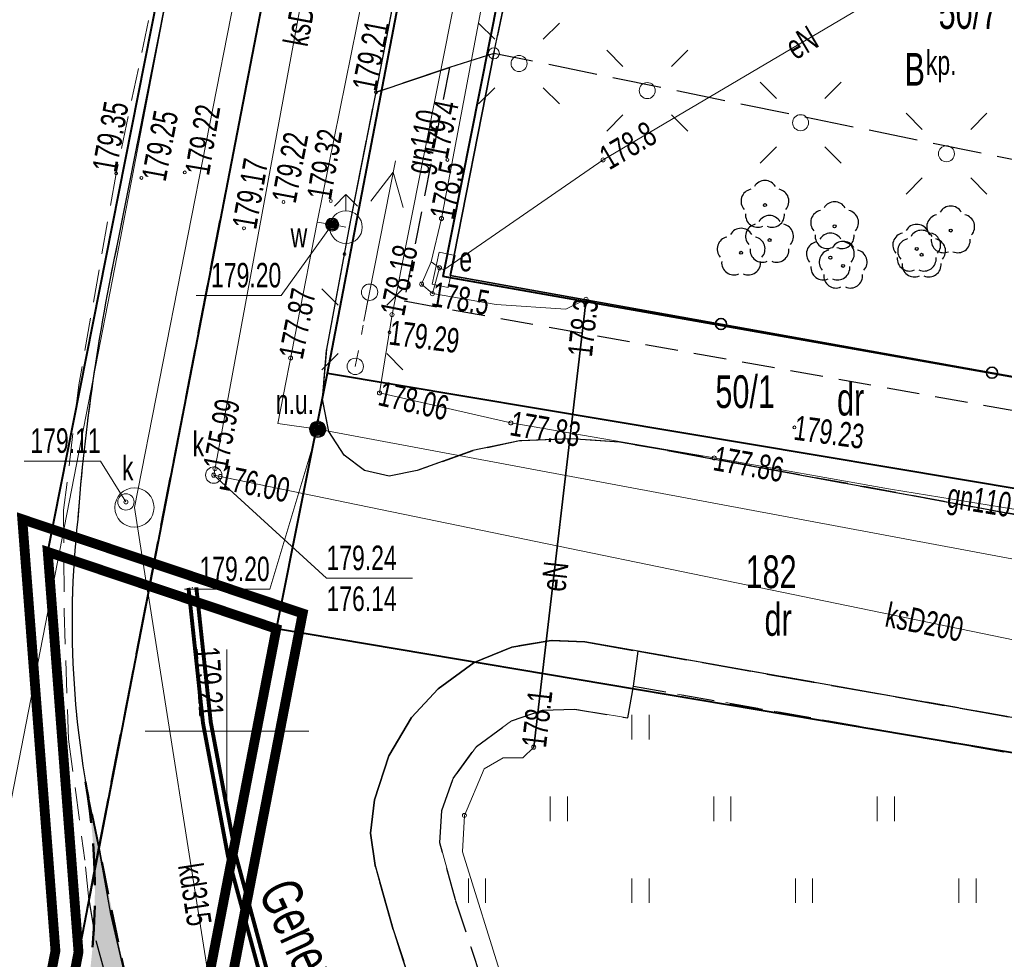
# Model space of a CAD drawing. Header units: metres. Extents: x 7429064 to 7431133, y 5709479 to 5714472.
# Tile 132 of 140: x 7429844 to 7429874, y 5710193 to 5710222. Entities that reach past the tile are written whole.
import ezdxf
from ezdxf.enums import TextEntityAlignment as Align

# ---------------------------------------------------------------- set-up
doc = ezdxf.new("R2010")
doc.units = ezdxf.units.M
for name, pattern in [('1', [0]), ('12', [3, 1, -1, 0, -1]), ('2_1', [0]), ('2_KTCR02', [1.5, 1, -0.5]), ('2_KTJZ01', [2, 1.5, -0.5]), ('2_KTKR01', [0]), ('2_KTPL01', [2, 1.5, -0.5]), ('2_PTTU', [1.5, 1, -0.5]), ('3_14', [1, -1]), ('3_KTCR02', [1.5, 1, -0.5]), ('3_KTJZ01', [2, 1.5, -0.5]), ('3_KTKR01', [0]), ('3_KTPL01', [2, 1.5, -0.5]), ('3_PTTU', [1.5, 1, -0.5]), ('4', [2.5, 1.5, -1]), ('4_KTCR02', [1.5, 1, -0.5]), ('4_KTJZ01', [2, 1.5, -0.5]), ('4_KTKR01', [0]), ('4_SUOP03_13', [0]), ('4_SUPE_01', [0]), ('4_SUPG_01', [0]), ('4_SUPK_01', [0]), ('4_SUPW_01', [0]), ('7_1', [0]), ('7_SUOP03_03', [0]), ('7_SUPE_01', [0]), ('7_SUPG_01', [0]), ('7_SUPK_01', [0]), ('7_SUPW_01', [0]), ('7_SUSM03_02', [0]), ('8_1', [0]), ('8_SUBP02_05', [0]), ('8_SUPE_01', [0]), ('8_SUPK_01', [0]), ('DASHED', [19.05, 12.7, -6.35]), ('HIDDEN', [0.375, 0.25, -0.125])]:
    doc.linetypes.add(name, pattern=pattern)
for name, color, linetype in [('_1_Mapa', 7, 'Continuous'), ('_1_X-REFY', 7, 'Continuous'), ('zzz.gaHSDomyslna', 7, 'Continuous')]:
    doc.layers.add(name, color=color, linetype=linetype)
for name, color, linetype, lineweight, true_color in [('_D_7_CZASOWE ZAJĘCIE_PRZEBUDOWA SIECI', 7, 'HIDDEN', 50, 0xd16900), ('DZIALKA_L_0', 7, '1', 40, 0x008000), ('DZIALKA_T_0', 7, 'Continuous', 40, 0x008000), ('HECZ DROGI ROWEROWE', 7, 'Continuous', 13, 0xff8a8a), ('UZYTKI_L_0', 7, '4', 30, 0x008000), ('UZYTKI_T_0', 7, 'Continuous', 18, 0x008000)]:
    doc.layers.add(name, color=color, linetype=linetype, lineweight=lineweight, true_color=true_color)
for name, color, linetype, lineweight in [('_D_7_TEREN NIEZBEDNY DLA OB_BUD', 252, 'HIDDEN', 50), ('_D_8_Wymiary', 7, 'Continuous', 20), ('D_1_LINIA_KRAWĘŻNIK_BET_20_30 WYN 0-2 CM', 5, 'HIDDEN', 40), ('gaPoziome', 7, 'Continuous', 30), ('GMINA_L_0', 252, '12', 35), ('KRAWĘŻNIK BETONOWY 12_25 WYN 0 CM', 250, 'DASHED', 50), ('KRZYZE_L_0', 252, '1', 18), ('KTCR_L_1', 252, '2_KTCR02', 30), ('KTCR_L_1_a', 252, '4_KTCR02', 18), ('KTJZ_L_0', 252, '2_KTJZ01', 30), ('KTJZ_L_0_a', 252, '4_KTJZ01', 18), ('KTKR_L_0', 252, '2_KTKR01', 30), ('KTKR_L_0_a', 252, '4_KTKR01', 25), ('KTOK_L_1', 252, '2_1', 18), ('KTOK_L_4', 252, 'Continuous', 35), ('KTPL_E_T_0', 252, 'Continuous', 15), ('KTPL_L_0', 252, '2_KTPL01', 30), ('KTUL_E_T_0', 252, 'Continuous', 25), ('OBOP_T_1', 82, 'Continuous', 30), ('PTTU_L_2', 252, '2_PTTU', 18), ('RTPW_T_0', 252, 'Continuous', 15), ('RTPW_T_1', 252, 'Continuous', 15), ('RTPW_T_1_a', 252, 'Continuous', 15), ('SUBK_L_0_a', 252, '8_SUBP02_05', 18), ('SUOE_L_1', 252, '4_SUOP03_13', 35), ('SUPE_E_T_3', 252, 'Continuous', 15), ('SUPE_L_1_a', 252, '8_SUPE_01', 18), ('SUPE_L_3', 252, '4_SUPE_01', 18), ('SUPG_E_T_3', 252, 'Continuous', 15), ('SUPG_L_3', 252, '4_SUPG_01', 18), ('SUPK_E_T_0', 252, 'Continuous', 15), ('SUPK_E_T_4', 252, 'Continuous', 15), ('SUPK_L_0', 252, '4_SUPK_01', 18), ('SUPK_L_0_a', 252, '8_SUPK_01', 18), ('SUPK_L_4', 252, '4_SUPK_01', 18), ('SUPW_L_0', 252, '4_SUPW_01', 18), ('SUSM_L_4', 252, 'Continuous', 18), ('SUSM_T_0', 252, 'Continuous', 18), ('SUTE_T_0', 252, 'Continuous', 18), ('SUTG_T_0', 252, 'Continuous', 18), ('SUTK_T_0', 252, 'Continuous', 18), ('SUTK_T_0_a', 252, 'Continuous', 18), ('SUTW_T_0', 252, 'Continuous', 18), ('SUUE_E_T_2', 252, 'Continuous', 15), ('SUUE_T_3', 252, 'Continuous', 18), ('SUUK_E_T_3_a', 252, 'Continuous', 15), ('SUUK_E_T_9', 252, 'Continuous', 15), ('SUUK_T_2', 252, 'Continuous', 18), ('SUUK_T_4_a', 252, 'Continuous', 18), ('SUUW_E_T_5', 252, 'Continuous', 15), ('SUUW_E_T_7', 252, 'Continuous', 15), ('SUUW_T_0', 252, 'Continuous', 18), ('SUUW_T_10', 252, 'Continuous', 18), ('SUUW_T_7', 252, 'Continuous', 18)]:
    doc.layers.add(name, color=color, linetype=linetype, lineweight=lineweight)
doc.styles.add('Styl Arial', font='arial.ttf', dxfattribs={"width": 0.8, "height": 0.9})
doc.dimstyles.new('1_500', dxfattribs={"dimtxt": 0.9, "dimasz": 1, "dimexe": 0.18, "dimexo": 0, "dimgap": 0.2, "dimtad": 4, "dimzin": 0, "dimdsep": 46, "dimtxsty": 'Styl Arial', "dimcen": 0.25, "dimclrd": 256, "dimclre": 256, "dimclrt": 256, "dimazin": 0, "dimtfac": 1, "dimtix": 1, "dimtmove": 1, "dimatfit": 3, "dimfxl": 0.18, "dimtolj": 1, "dimtzin": 0, "dimlwd": -1, "dimlwe": -1, "dimarcsym": 0})

# ---------------------------------------------------------------- blocks, each defined once
blk = doc.blocks.new('*D90')
at = {"layer": '_D_8_Wymiary', "transparency": 16777216}
blk.add_line((7429841.495, 5710192.923), (7429845.275, 5710192.397), dxfattribs=at)
blk.add_solid([(7429845.286, 5710192.48), (7429845.263, 5710192.315), (7429845.77, 5710192.329)], dxfattribs=at)
at = {"layer": 'Defpoints', "color": 0, "transparency": 16777216}
for p in [(7429825.96, 5710195.082), (7429845.77, 5710192.329)]:
    blk.add_point(p, dxfattribs=at)
at = {"layer": '_D_8_Wymiary', "transparency": 16777216, "insert": (7429843.06, 5710192.14), "char_height": 0.9, "attachment_point": 5, "rotation": 172.0856, "style": 'Styl Arial'}
blk.add_mtext('\\A1;R20.00', dxfattribs=at)
blk = doc.blocks.new('3_OBOP02_01')
at = {"linetype": 'Continuous'}
blk.add_circle((0, 0), 0.045, dxfattribs=at)
for centre, start, end in [((0, 0.375), 30.1401, 149.8599), ((-0.357, 0.116), 102.1445, 221.86), ((0.357, 0.116), 318.14, 77.8555), ((-0.22, -0.303), 174.1482, 293.8542), ((0.22, -0.303), 246.1458, 5.8518)]:
    blk.add_arc(centre, 0.375, start, end, dxfattribs=at)
blk = doc.blocks.new('3_PTTU04')
at = {"linetype": 'Continuous'}
for p, q in [((-0.2625, -0.375), (-0.2625, 0.375)), ((0.2625, -0.375), (0.2625, 0.375))]:
    blk.add_line(p, q, dxfattribs=at)
blk = doc.blocks.new('3_RTPW01')
at = {"linetype": 'Continuous'}
blk.add_circle((0, 0), 0.045, dxfattribs=at)
blk = doc.blocks.new('3_RTPW02')
at = {"linetype": 'Continuous'}
blk.add_circle((0, 0), 0.045, dxfattribs=at)
blk = doc.blocks.new('4_RTPW02')
at = {"linetype": 'Continuous'}
blk.add_circle((0, 0), 0.045, dxfattribs=at)
blk = doc.blocks.new('7_SUSM01_01')
at = {"linetype": 'Continuous'}
for p, q in [((-0.742, 0.742), (-1.237, 1.237)), ((0.742, 0.742), (1.237, 1.237)), ((-0.742, -0.742), (-1.237, -1.237)), ((0.742, -0.742), (1.237, -1.237))]:
    blk.add_line(p, q, dxfattribs=at)
blk = doc.blocks.new('7_SUSM01')
at = {"linetype": 'Continuous'}
for p, q in [((-0.742, 0.742), (-1.237, 1.237)), ((0.742, 0.742), (1.237, 1.237)), ((-0.742, -0.742), (-1.237, -1.237)), ((0.742, -0.742), (1.237, -1.237))]:
    blk.add_line(p, q, dxfattribs=at)
blk.add_circle((0, 0), 0.245, dxfattribs=at)
blk = doc.blocks.new('7_SUPS01_03')
at = {"linetype": 'Continuous'}
blk.add_circle((0, 0), 0.0625, dxfattribs=at)
blk = doc.blocks.new('7_SUPS01_04')
at = {"linetype": 'Continuous'}
blk.add_circle((0, 0), 0.0625, dxfattribs=at)
blk = doc.blocks.new('7_SUPS01_05')
at = {"linetype": 'Continuous'}
blk.add_circle((0, 0), 0.0625, dxfattribs=at)
blk = doc.blocks.new('7_SUPS01_08')
at = {"linetype": 'Continuous'}
blk.add_circle((0, 0), 0.0625, dxfattribs=at)
blk = doc.blocks.new('7_SUUS18_01')
at = {"linetype": 'Continuous'}
for p, q in [((0.5, 0.25), (-0.5, 0.25)), ((-0.5, 0.25), (-0.5, -0.25)), ((0.5, -0.25), (0.5, 0.25)), ((-0.5, -0.25), (0.5, -0.25))]:
    blk.add_line(p, q, dxfattribs=at)
blk = doc.blocks.new('7_SUUS15_05')
at = {"linetype": 'Continuous'}
blk.add_circle((0, 0), 0.25, dxfattribs=at)
blk = doc.blocks.new('7_SUUS30_01')
at = {"linetype": 'Continuous'}
for radius in [0.25, 0.225, 0.2, 0.175, 0.15, 0.125, 0.1, 0.075, 0.05, 0.025, 0.00715]:
    blk.add_circle((0, 0), radius, dxfattribs=at)
blk = doc.blocks.new('7_SUUS25')
at = {"linetype": 'Continuous'}
for radius in [0.2, 0.175, 0.15, 0.125, 0.1, 0.075, 0.05, 0.025, 0.00715]:
    blk.add_circle((0, 0), radius, dxfattribs=at)
blk = doc.blocks.new('7_SUUS02')
at = {"linetype": 'Continuous'}
for p, q in [((0, 1), (-0.35355, 0.64645)), ((0, 1), (0.35355, 0.64645)), ((0, 0.5), (0, 1))]:
    blk.add_line(p, q, dxfattribs=at)
blk.add_circle((0, 0), 0.5, dxfattribs=at)
blk = doc.blocks.new('8_SUPS01_05')
at = {"linetype": 'Continuous'}
blk.add_circle((0, 0), 0.0625, dxfattribs=at)
blk = doc.blocks.new('8_SUUS22_01')
at = {"linetype": 'Continuous'}
blk.add_circle((0, 0), 0.25, dxfattribs=at)
blk = doc.blocks.new('X-ref_MDCP_Szara')
at = {"layer": 'DZIALKA_L_0', "linetype": '1'}
for p, q in [((7429844.52, 5710205.48), (7429851.63, 5710241.368)), ((7429854.703, 5710241.03), (7429836.9, 5710148.93)), ((7429853.07, 5710210.95), (7429858.721, 5710240.36)), ((7429861.667, 5710239.482), (7429856.6, 5710213.91)), ((7429881.76, 5710209.46), (7429856.6, 5710213.91)), ((7429851.51, 5710203.13), (7429853.07, 5710210.95)), ((7429853.07, 5710210.95), (7429881.13, 5710206.25)), ((7429845.46, 5710193.24), (7429844.52, 5710205.48)), ((7429846.14, 5710175.38), (7429851.51, 5710203.13)), ((7429879.7, 5710198.37), (7429851.51, 5710203.13))]:
    blk.add_line(p, q, dxfattribs=at)
at = {"layer": 'GMINA_L_0', "linetype": '12'}
blk.add_line((7429836.9, 5710148.93), (7429860.884, 5710273.006), dxfattribs=at)
at = {"layer": 'KRZYZE_L_0', "linetype": '1'}
for p, q in [((7429850, 5710197.5), (7429850, 5710202.5)), ((7429847.5, 5710200), (7429852.5, 5710200))]:
    blk.add_line(p, q, dxfattribs=at)
at = {"layer": 'KTCR_L_1', "linetype": '3_14'}
for p, q in [((7429854.557, 5710219.542), (7429856.8, 5710220.3)), ((7429862.433, 5710201.372), (7429862.572, 5710202.443))]:
    blk.add_line(p, q, dxfattribs=at)
at = {"layer": 'KTCR_L_1', "linetype": '3_KTCR02'}
for p, q in [((7429856.8, 5710220.3), (7429855.42, 5710213.156)), ((7429853.787, 5710215.624), (7429854.557, 5710219.542)), ((7429853.594, 5710214.591), (7429853.787, 5710215.624)), ((7429853.051, 5710211.683), (7429853.594, 5710214.591)), ((7429855.42, 5710213.156), (7429881.347, 5710208.493)), ((7429852.923, 5710210.153), (7429853.051, 5710211.683)), ((7429853.114, 5710209.163), (7429852.923, 5710210.153)), ((7429853.585, 5710208.444), (7429853.114, 5710209.163)), ((7429858.945, 5710208.879), (7429857.52, 5710208.571)), ((7429860.515, 5710208.941), (7429858.945, 5710208.879)), ((7429862.005, 5710208.833), (7429860.515, 5710208.941)), ((7429863.475, 5710208.584), (7429862.005, 5710208.833)), ((7429857.52, 5710208.571), (7429855.816, 5710207.966)), ((7429880.78, 5710205.392), (7429863.475, 5710208.584)), ((7429854.205, 5710207.974), (7429853.585, 5710208.444)), ((7429854.956, 5710207.795), (7429854.205, 5710207.974)), ((7429855.816, 5710207.966), (7429854.956, 5710207.795)), ((7429859.911, 5710202.77), (7429858.711, 5710202.569)), ((7429860.941, 5710202.731), (7429859.911, 5710202.77)), ((7429862.572, 5710202.443), (7429860.941, 5710202.731)), ((7429858.711, 5710202.569), (7429857.562, 5710202.097)), ((7429879.756, 5710199.4), (7429862.572, 5710202.443)), ((7429857.562, 5710202.097), (7429856.453, 5710201.296)), ((7429856.453, 5710201.296), (7429855.643, 5710200.415)), ((7429862.254, 5710200.402), (7429862.433, 5710201.372)), ((7429862.433, 5710201.372), (7429879.527, 5710198.34)), ((7429858.704, 5710200.318), (7429859.643, 5710200.639)), ((7429859.643, 5710200.639), (7429860.624, 5710200.67)), ((7429860.624, 5710200.67), (7429862.254, 5710200.402)), ((7429855.643, 5710200.415), (7429854.945, 5710199.244)), ((7429857.625, 5710199.527), (7429858.704, 5710200.318)), ((7429856.915, 5710198.546), (7429857.625, 5710199.527)), ((7429854.945, 5710199.244), (7429854.506, 5710197.894)), ((7429856.566, 5710197.576), (7429856.915, 5710198.546)), ((7429854.506, 5710197.894), (7429854.387, 5710196.874)), ((7429856.507, 5710196.586), (7429856.566, 5710197.576)), ((7429854.387, 5710196.874), (7429854.528, 5710195.884)), ((7429845.95, 5710195.776), (7429846.084, 5710196.47)), ((7429846.449, 5710194.405), (7429846.084, 5710196.47)), ((7429856.989, 5710194.836), (7429856.507, 5710196.586)), ((7429854.528, 5710195.884), (7429855.08, 5710193.934)), ((7429845.772, 5710194.853), (7429845.95, 5710195.776)), ((7429845.772, 5710194.853), (7429845.99, 5710193.594)), ((7429857.782, 5710192.427), (7429856.989, 5710194.836)), ((7429846.881, 5710192.555), (7429846.449, 5710194.405)), ((7429855.08, 5710193.934), (7429855.682, 5710192.104)), ((7429845.99, 5710193.594), (7429846.602, 5710191.395))]:
    blk.add_line(p, q, dxfattribs=at)
at = {"layer": 'KTCR_L_1_a', "linetype": '4_KTCR02'}
for p, q in [((7429850.404, 5710234.941), (7429846.611, 5710217.059)), ((7429846.655, 5710214.941), (7429849.518, 5710229.389)), ((7429846.611, 5710217.059), (7429845.472, 5710210.595)), ((7429845.472, 5710210.595), (7429845.006, 5710206.757)), ((7429845.006, 5710206.757), (7429845.021, 5710203.656)), ((7429845.021, 5710203.656), (7429845.156, 5710199.758)), ((7429845.156, 5710199.758), (7429845.653, 5710196.055)), ((7429846.084, 5710196.47), (7429845.772, 5710194.853)), ((7429845.772, 5710194.853), (7429845.653, 5710196.055))]:
    blk.add_line(p, q, dxfattribs=at)
for centre, radius, start, end in [((7429908.013, 5710201.788), 62.752, 167.90109, 175.72036), ((7429874.163, 5710203.313), 28.9, 173.7267, 193.6957)]:
    blk.add_arc(centre, radius, start, end, dxfattribs=at)
at = {"layer": 'KTJZ_L_0', "linetype": '3_KTJZ01'}
for p, q in [((7429854.7, 5710241.031), (7429849.943, 5710216.429)), ((7429854.557, 5710219.542), (7429856.315, 5710228.495)), ((7429858.99, 5710224.7), (7429858.16, 5710220.73)), ((7429858.16, 5710220.73), (7429856.8, 5710220.3)), ((7429856.8, 5710220.3), (7429854.557, 5710219.542)), ((7429853.787, 5710215.624), (7429854.557, 5710219.542)), ((7429846.084, 5710196.47), (7429849.943, 5710216.429)), ((7429853.594, 5710214.591), (7429853.787, 5710215.624)), ((7429853.051, 5710211.683), (7429853.594, 5710214.591)), ((7429852.923, 5710210.153), (7429853.051, 5710211.683)), ((7429853.114, 5710209.163), (7429852.923, 5710210.153)), ((7429853.585, 5710208.444), (7429853.114, 5710209.163)), ((7429858.945, 5710208.879), (7429857.515, 5710208.578)), ((7429860.515, 5710208.941), (7429858.945, 5710208.879)), ((7429862.005, 5710208.833), (7429860.515, 5710208.941)), ((7429863.475, 5710208.584), (7429862.005, 5710208.833)), ((7429857.515, 5710208.578), (7429855.816, 5710207.966)), ((7429863.475, 5710208.584), (7429880.78, 5710205.392)), ((7429854.205, 5710207.974), (7429853.585, 5710208.444)), ((7429854.956, 5710207.795), (7429854.205, 5710207.974)), ((7429855.816, 5710207.966), (7429854.956, 5710207.795)), ((7429858.711, 5710202.569), (7429859.911, 5710202.77)), ((7429859.911, 5710202.77), (7429860.941, 5710202.731)), ((7429860.941, 5710202.731), (7429862.572, 5710202.443)), ((7429857.562, 5710202.097), (7429858.711, 5710202.569)), ((7429862.572, 5710202.443), (7429879.756, 5710199.4)), ((7429856.453, 5710201.296), (7429857.562, 5710202.097)), ((7429855.643, 5710200.415), (7429856.453, 5710201.296)), ((7429854.945, 5710199.244), (7429855.643, 5710200.415)), ((7429854.506, 5710197.894), (7429854.945, 5710199.244)), ((7429854.387, 5710196.874), (7429854.506, 5710197.894)), ((7429854.528, 5710195.884), (7429854.387, 5710196.874)), ((7429846.084, 5710196.47), (7429846.449, 5710194.405)), ((7429855.08, 5710193.934), (7429854.528, 5710195.884)), ((7429846.449, 5710194.405), (7429846.881, 5710192.555)), ((7429855.682, 5710192.104), (7429855.08, 5710193.934))]:
    blk.add_line(p, q, dxfattribs=at)
at = {"layer": 'KTJZ_L_0_a', "linetype": '4_KTJZ01'}
for p, q in [((7429846.655, 5710214.941), (7429851.937, 5710241.335)), ((7429854.7, 5710241.031), (7429846.084, 5710196.47))]:
    blk.add_line(p, q, dxfattribs=at)
for centre, radius, start, end in [((7429908.013, 5710201.788), 62.752, 167.90109, 175.72036), ((7429874.163, 5710203.313), 28.9, 173.7267, 193.6957)]:
    blk.add_arc(centre, radius, start, end, dxfattribs=at)
at = {"layer": 'KTKR_L_0', "linetype": '3_KTKR01'}
for p, q in [((7429854.557, 5710219.542), (7429856.315, 5710228.495)), ((7429853.787, 5710215.624), (7429854.557, 5710219.542)), ((7429853.594, 5710214.591), (7429853.787, 5710215.624)), ((7429853.051, 5710211.683), (7429853.594, 5710214.591)), ((7429852.923, 5710210.153), (7429853.051, 5710211.683)), ((7429853.114, 5710209.163), (7429852.923, 5710210.153)), ((7429853.585, 5710208.444), (7429853.114, 5710209.163)), ((7429858.945, 5710208.879), (7429857.515, 5710208.578)), ((7429860.515, 5710208.941), (7429858.945, 5710208.879)), ((7429862.005, 5710208.833), (7429860.515, 5710208.941)), ((7429863.475, 5710208.584), (7429862.005, 5710208.833)), ((7429857.515, 5710208.578), (7429855.816, 5710207.966)), ((7429863.475, 5710208.584), (7429880.78, 5710205.392)), ((7429854.205, 5710207.974), (7429853.585, 5710208.444)), ((7429854.956, 5710207.795), (7429854.205, 5710207.974)), ((7429855.816, 5710207.966), (7429854.956, 5710207.795)), ((7429859.911, 5710202.77), (7429858.711, 5710202.569)), ((7429860.941, 5710202.731), (7429859.911, 5710202.77)), ((7429862.572, 5710202.443), (7429860.941, 5710202.731)), ((7429858.711, 5710202.569), (7429857.562, 5710202.097)), ((7429879.756, 5710199.4), (7429862.572, 5710202.443)), ((7429857.562, 5710202.097), (7429856.453, 5710201.296)), ((7429856.453, 5710201.296), (7429855.643, 5710200.415)), ((7429855.643, 5710200.415), (7429854.945, 5710199.244)), ((7429854.945, 5710199.244), (7429854.506, 5710197.894)), ((7429854.506, 5710197.894), (7429854.387, 5710196.874)), ((7429854.387, 5710196.874), (7429854.528, 5710195.884)), ((7429846.449, 5710194.405), (7429846.084, 5710196.47)), ((7429854.528, 5710195.884), (7429855.08, 5710193.934)), ((7429846.881, 5710192.555), (7429846.449, 5710194.405)), ((7429855.08, 5710193.934), (7429855.682, 5710192.104))]:
    blk.add_line(p, q, dxfattribs=at)
at = {"layer": 'KTKR_L_0_a', "linetype": '4_KTKR01'}
blk.add_line((7429849.518, 5710229.389), (7429846.655, 5710214.941), dxfattribs=at)
for centre, radius, start, end in [((7429908.013, 5710201.788), 62.752, 167.90109, 175.72036), ((7429874.163, 5710203.313), 28.9, 173.7267, 193.6957)]:
    blk.add_arc(centre, radius, start, end, dxfattribs=at)
at = {"layer": 'KTOK_L_1'}
blk.add_line((7429858.447, 5710222.103), (7429858.16, 5710220.73), dxfattribs=at)
blk.add_circle((7429858.16, 5710220.73), 0.17, dxfattribs=at)
at = {"layer": 'KTOK_L_4'}
for p, q in [((7429858.16, 5710220.73), (7429856.82, 5710213.94)), ((7429856.82, 5710213.94), (7429865.106, 5710212.451)), ((7429865.106, 5710212.451), (7429873.393, 5710210.961)), ((7429873.393, 5710210.961), (7429881.679, 5710209.472))]:
    blk.add_line(p, q, dxfattribs=at)
for centre in [(7429865.106, 5710212.451), (7429873.393, 5710210.961)]:
    blk.add_circle(centre, 0.17, dxfattribs=at)
at = {"layer": 'KTPL_L_0', "linetype": '3_KTPL01'}
for p, q in [((7429858.16, 5710220.73), (7429858.99, 5710224.7)), ((7429876.98, 5710216.87), (7429858.16, 5710220.73))]:
    blk.add_line(p, q, dxfattribs=at)
at = {"layer": 'PTTU_L_2', "linetype": '3_PTTU'}
for p, q in [((7429862.433, 5710201.372), (7429862.249, 5710200.404)), ((7429879.527, 5710198.34), (7429862.433, 5710201.372)), ((7429859.643, 5710200.639), (7429858.704, 5710200.318)), ((7429860.624, 5710200.67), (7429859.643, 5710200.639)), ((7429862.249, 5710200.404), (7429860.624, 5710200.67)), ((7429858.704, 5710200.318), (7429857.625, 5710199.527)), ((7429857.625, 5710199.527), (7429856.915, 5710198.546)), ((7429856.915, 5710198.546), (7429856.566, 5710197.576)), ((7429856.566, 5710197.576), (7429856.507, 5710196.586)), ((7429856.507, 5710196.586), (7429856.989, 5710194.836)), ((7429856.989, 5710194.836), (7429857.782, 5710192.427))]:
    blk.add_line(p, q, dxfattribs=at)
at = {"layer": 'SUBK_L_0_a', "linetype": '8_SUBP02_05'}
blk.add_circle((7429847.17, 5710206.84), 0.6, dxfattribs=at)
at = {"layer": 'SUOE_L_1', "linetype": '7_SUOP03_03'}
blk.add_line((7429860.98, 5710213.21), (7429859.38, 5710199.51), dxfattribs=at)
at = {"layer": 'SUOE_L_1', "linetype": '7_1'}
blk.add_line((7429860.98, 5710213.21), (7429859.38, 5710199.51), dxfattribs=at)
at = {"layer": 'SUPE_L_1_a', "linetype": '8_SUPE_01'}
for p, q in [((7429850.016, 5710232.159), (7429846.645, 5710214.544)), ((7429846.645, 5710214.544), (7429843.201, 5710196.842))]:
    blk.add_line(p, q, dxfattribs=at)
at = {"layer": 'SUPE_L_3', "linetype": '7_SUPE_01'}
for p, q in [((7429856.56, 5710215.68), (7429859.68, 5710232.17)), ((7429869.53, 5710222.21), (7429861.5, 5710217.47)), ((7429855.152, 5710217.441), (7429854.189, 5710212.535)), ((7429861.5, 5710217.47), (7429856.63, 5710214.11)), ((7429855.085, 5710217.098), (7429854.402, 5710216.213)), ((7429855.085, 5710217.098), (7429855.383, 5710216.02)), ((7429856.24, 5710214.35), (7429856.56, 5710215.68)), ((7429855.95, 5710213.67), (7429856.24, 5710214.35)), ((7429856.5, 5710214.17), (7429856.24, 5710214.35)), ((7429856.28, 5710213.38), (7429856.5, 5710214.17)), ((7429856.5, 5710214.17), (7429856.63, 5710214.11)), ((7429856.28, 5710213.38), (7429855.95, 5710213.67)), ((7429858.23, 5710213.05), (7429856.28, 5710213.38)), ((7429860.36, 5710212.91), (7429858.23, 5710213.05)), ((7429859.38, 5710199.51), (7429860.98, 5710213.21)), ((7429860.98, 5710213.21), (7429860.36, 5710212.91)), ((7429859.05, 5710199.18), (7429859.38, 5710199.51)), ((7429857.86, 5710198.85), (7429858.44, 5710199.18)), ((7429858.44, 5710199.18), (7429859.05, 5710199.18)), ((7429857.26, 5710197.42), (7429857.86, 5710198.85)), ((7429857.2, 5710196.31), (7429857.26, 5710197.42)), ((7429858.66, 5710191.62), (7429857.2, 5710196.31))]:
    blk.add_line(p, q, dxfattribs=at)
at = {"layer": 'SUPG_L_3', "linetype": '7_SUPG_01'}
for p, q in [((7429855.046, 5710212.738), (7429857.317, 5710224.097)), ((7429854.665, 5710210.344), (7429855.046, 5710212.738)), ((7429858.679, 5710209.426), (7429854.665, 5710210.344)), ((7429864.897, 5710208.356), (7429858.679, 5710209.426)), ((7429870.289, 5710207.396), (7429864.897, 5710208.356)), ((7429875.72, 5710206.521), (7429870.289, 5710207.396))]:
    blk.add_line(p, q, dxfattribs=at)
at = {"layer": 'SUPG_L_3', "linetype": '7_1'}
for p, q in [((7429855.046, 5710212.738), (7429857.317, 5710224.097)), ((7429854.665, 5710210.344), (7429855.046, 5710212.738)), ((7429858.679, 5710209.426), (7429854.665, 5710210.344)), ((7429864.897, 5710208.356), (7429858.679, 5710209.426)), ((7429870.289, 5710207.396), (7429864.897, 5710208.356)), ((7429875.72, 5710206.521), (7429870.289, 5710207.396))]:
    blk.add_line(p, q, dxfattribs=at)
at = {"layer": 'SUPK_L_0', "linetype": '7_SUPK_01'}
blk.add_line((7429850.599, 5710185.079), (7429847.587, 5710204.194), dxfattribs=at)
at = {"layer": 'SUPK_L_0', "linetype": '7_1'}
blk.add_line((7429850.599, 5710185.079), (7429847.587, 5710204.194), dxfattribs=at)
at = {"layer": 'SUPK_L_0_a', "linetype": '8_SUPK_01'}
for p, q in [((7429847.17, 5710206.84), (7429851.14, 5710227.03)), ((7429847.583, 5710204.22), (7429847.17, 5710206.84))]:
    blk.add_line(p, q, dxfattribs=at)
at = {"layer": 'SUPK_L_0_a', "linetype": '8_1'}
for p, q in [((7429847.17, 5710206.84), (7429851.14, 5710227.03)), ((7429847.583, 5710204.22), (7429847.17, 5710206.84))]:
    blk.add_line(p, q, dxfattribs=at)
at = {"layer": 'SUPK_L_4', "linetype": '7_SUPK_01'}
for p, q in [((7429855.62, 5710240.53), (7429849.595, 5710207.829)), ((7429849.595, 5710207.829), (7429879.34, 5710201.7))]:
    blk.add_line(p, q, dxfattribs=at)
at = {"layer": 'SUPK_L_4', "linetype": '7_1'}
for p, q in [((7429855.62, 5710240.53), (7429849.595, 5710207.829)), ((7429849.595, 5710207.829), (7429879.34, 5710201.7))]:
    blk.add_line(p, q, dxfattribs=at)
at = {"layer": 'SUPW_L_0', "linetype": '7_SUPW_01'}
for p, q in [((7429852.755, 5710215.57), (7429857.29, 5710238.03)), ((7429851.555, 5710209.411), (7429852.755, 5710215.57)), ((7429853.217, 5710215.494), (7429852.755, 5710215.57)), ((7429853.217, 5710215.494), (7429853.638, 5710215.414)), ((7429852.774, 5710209.233), (7429851.555, 5710209.411)), ((7429882.44, 5710203.69), (7429852.774, 5710209.233))]:
    blk.add_line(p, q, dxfattribs=at)
at = {"layer": 'SUPW_L_0', "linetype": '7_1'}
for p, q in [((7429852.755, 5710215.57), (7429857.29, 5710238.03)), ((7429851.555, 5710209.411), (7429852.755, 5710215.57)), ((7429853.217, 5710215.494), (7429852.755, 5710215.57)), ((7429853.217, 5710215.494), (7429853.638, 5710215.414)), ((7429852.774, 5710209.233), (7429851.555, 5710209.411)), ((7429882.44, 5710203.69), (7429852.774, 5710209.233))]:
    blk.add_line(p, q, dxfattribs=at)
at = {"layer": 'SUSM_L_4', "linetype": '7_SUSM03_02'}
for p, q in [((7429854.312, 5710213.179), (7429854.218, 5710212.688)), ((7429854.165, 5710212.412), (7429854.111, 5710212.136)), ((7429854.017, 5710211.645), (7429853.922, 5710211.154))]:
    blk.add_line(p, q, dxfattribs=at)
for centre in [(7429854.36, 5710213.425), (7429853.922, 5710211.154)]:
    blk.add_circle(centre, 0.25, dxfattribs=at)
at = {"layer": 'SUTK_T_0', "linetype": 'Continuous'}
for p, q in [((7429849.595, 5710207.829), (7429853.043, 5710204.674)), ((7429853.043, 5710204.674), (7429855.676, 5710204.674))]:
    blk.add_line(p, q, dxfattribs=at)
at = {"layer": 'SUTK_T_0_a', "linetype": 'Continuous'}
for p in [(7429843.803, 5710208.261), (7429846.91, 5710207.01)]:
    blk.add_line(p, (7429846.137, 5710208.261), dxfattribs=at)
at = {"layer": 'SUTW_T_0', "linetype": 'Continuous'}
for p, q in [((7429853.217, 5710215.494), (7429851.66, 5710213.321)), ((7429849.054, 5710213.321), (7429851.66, 5710213.321)), ((7429852.774, 5710209.233), (7429851.307, 5710204.337)), ((7429848.702, 5710204.337), (7429851.307, 5710204.337))]:
    blk.add_line(p, q, dxfattribs=at)
at = {"layer": 'UZYTKI_L_0', "linetype": '4'}
for p, q in [((7429844.52, 5710205.48), (7429851.63, 5710241.368)), ((7429845.46, 5710193.24), (7429844.52, 5710205.48))]:
    blk.add_line(p, q, dxfattribs=at)
at = {"layer": 'OBOP_T_1'}
for p in [(7429866.45, 5710216.09), (7429868.58, 5710215.44), (7429872.13, 5710215.31), (7429866.59, 5710215.02), (7429865.72, 5710214.63), (7429871.09, 5710214.75), (7429868.45, 5710214.48), (7429871.24, 5710214.57), (7429868.84, 5710214.23)]:
    blk.add_blockref('3_OBOP02_01', p, dxfattribs=at)
at = {"layer": 'PTTU_L_2'}
for p in [(7429862.645, 5710200.121), (7429860.145, 5710197.621), (7429865.145, 5710197.621), (7429870.145, 5710197.621), (7429857.645, 5710195.121), (7429862.645, 5710195.121), (7429867.645, 5710195.121), (7429872.645, 5710195.121)]:
    blk.add_blockref('3_PTTU04', p, dxfattribs=at)
at = {"layer": 'RTPW_T_0'}
blk.add_blockref('3_RTPW01', (7429856.74, 5710217.47), dxfattribs=at)
at = {"layer": 'RTPW_T_1'}
for p in [(7429854.557, 5710219.542), (7429851.728, 5710216.183), (7429853.176, 5710216.215), (7429850.52, 5710215.38), (7429853.594, 5710214.591), (7429854.97, 5710212.2), (7429867.35, 5710209.29), (7429849.02, 5710202.558)]:
    blk.add_blockref('3_RTPW02', p, dxfattribs=at)
at = {"layer": 'RTPW_T_1_a'}
for p in [(7429846.611, 5710217.059), (7429847.384, 5710216.92), (7429848.708, 5710217.089)]:
    blk.add_blockref('4_RTPW02', p, dxfattribs=at)
at = {"layer": 'SUSM_T_0'}
for name, p in [('7_SUSM01', (7429858.93, 5710220.42)), ('7_SUSM01', (7429862.85, 5710219.59)), ('7_SUSM01', (7429867.54, 5710218.61)), ('7_SUSM01', (7429872, 5710217.66)), ('7_SUSM01_01', (7429854.141, 5710212.29))]:
    blk.add_blockref(name, p, dxfattribs=at)
at = {"layer": 'SUTE_T_0'}
for p in [(7429861.5, 5710217.47), (7429856.56, 5710215.68), (7429856.5, 5710214.17), (7429855.95, 5710213.67), (7429856.28, 5710213.38), (7429860.98, 5710213.21), (7429859.38, 5710199.51), (7429857.26, 5710197.42)]:
    blk.add_blockref('7_SUPS01_03', p, dxfattribs=at)
at = {"layer": 'SUTG_T_0'}
for p in [(7429855.046, 5710212.738), (7429854.665, 5710210.344), (7429858.679, 5710209.426), (7429864.897, 5710208.356)]:
    blk.add_blockref('7_SUPS01_04', p, dxfattribs=at)
at = {"layer": 'SUTK_T_0'}
for p in [(7429849.595, 5710207.829), (7429849.633, 5710208.027), (7429849.795, 5710207.788)]:
    blk.add_blockref('7_SUPS01_05', p, dxfattribs=at)
at = {"layer": 'SUTK_T_0_a'}
blk.add_blockref('8_SUPS01_05', (7429846.91, 5710207.01), dxfattribs=at)
at = {"layer": 'SUTW_T_0'}
for p in [(7429853.217, 5710215.494), (7429851.944, 5710211.409), (7429852.774, 5710209.233)]:
    blk.add_blockref('7_SUPS01_08', p, dxfattribs=at)
at = {"layer": 'SUUE_T_3', "rotation": 77.62765805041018}
blk.add_blockref('7_SUUS18_01', (7429856.63, 5710214.11), dxfattribs=at)
at = {"layer": 'SUUK_T_2'}
blk.add_blockref('7_SUUS15_05', (7429849.595, 5710207.829), dxfattribs=at)
at = {"layer": 'SUUK_T_4_a'}
blk.add_blockref('8_SUUS22_01', (7429846.91, 5710207.01), dxfattribs=at)
at = {"layer": 'SUUW_T_0'}
blk.add_blockref('7_SUUS02', (7429853.638, 5710215.414), dxfattribs=at)
at = {"layer": 'SUUW_T_10'}
blk.add_blockref('7_SUUS30_01', (7429852.774, 5710209.233), dxfattribs=at)
at = {"layer": 'SUUW_T_7'}
blk.add_blockref('7_SUUS25', (7429853.217, 5710215.494), dxfattribs=at)
at = {"layer": 'DZIALKA_T_0', "width": 0.7}
for s, p in [('50/7', (7429871.759, 5710222.48)), ('50/1', (7429864.934, 5710210.883)), ('182', (7429865.857, 5710205.373))]:
    blk.add_text(s, height=1, dxfattribs=at).set_placement(p, align=Align.TOP_LEFT)
at = {"layer": 'KTPL_E_T_0', "width": 0.7}
blk.add_text('kp.', height=0.75, dxfattribs=at).set_placement((7429871.84, 5710220.355), align=Align.MIDDLE)
at = {"layer": 'KTUL_E_T_0', "width": 0.7}
blk.add_text('Generała Józefa Bema', height=1.25, rotation=294.5438, dxfattribs=at).set_placement((7429854.03, 5710189.918), align=Align.MIDDLE)
at = {"layer": 'RTPW_T_0', "width": 0.7}
blk.add_text('179.4', height=0.75, rotation=78.5062, dxfattribs=at).set_placement((7429856.74, 5710217.47))
at = {"layer": 'RTPW_T_1', "width": 0.7}
for s, rotation, p in [('179.21', 78.8892, (7429854.557, 5710219.542)), ('179.32', 80.5542, (7429853.176, 5710216.215)), ('179.21', 273.5763, (7429849.02, 5710202.558))]:
    blk.add_text(s, height=0.75, rotation=rotation, dxfattribs=at).set_placement(p)
for s, rotation, p in [('179.22', 79.3211, (7429851.728, 5710216.183)), ('179.17', 80.0101, (7429850.52, 5710215.38)), ('179.29', 352.7828, (7429854.97, 5710212.2)), ('179.23', 352.2824, (7429867.35, 5710209.29))]:
    blk.add_text(s, height=0.75, rotation=rotation, dxfattribs=at).set_placement(p, align=Align.MIDDLE_LEFT)
at = {"layer": 'RTPW_T_1_a', "width": 0.7}
blk.add_text('179.35', height=0.75, rotation=79.7241, dxfattribs=at).set_placement((7429846.611, 5710217.059))
for s, rotation, p in [('179.25', 79.4265, (7429847.384, 5710216.92)), ('179.22', 80.4727, (7429848.708, 5710217.089))]:
    blk.add_text(s, height=0.75, rotation=rotation, dxfattribs=at).set_placement(p, align=Align.TOP_LEFT)
at = {"layer": 'SUPE_E_T_3', "width": 0.7}
for rotation, p in [(30.5528, (7429867.577, 5710221.057)), (83.5857, (7429860.027, 5710204.729))]:
    blk.add_text('eN', height=0.75, rotation=rotation, dxfattribs=at).set_placement(p, align=Align.MIDDLE)
at = {"layer": 'SUPG_E_T_3', "width": 0.7}
for rotation, p in [(78.694, (7429856.1, 5710218.007)), (350.8476, (7429872.991, 5710206.961))]:
    blk.add_text('gn110', height=0.75, rotation=rotation, dxfattribs=at).set_placement(p, align=Align.MIDDLE)
at = {"layer": 'SUPK_E_T_0', "width": 0.7}
blk.add_text('kd315', height=0.75, rotation=278.9548, dxfattribs=at).set_placement((7429849.035, 5710195.003), align=Align.MIDDLE)
at = {"layer": 'SUPK_E_T_4', "width": 0.7}
for rotation, p in [(79.325, (7429852.295, 5710222.15)), (348.3562, (7429871.332, 5710203.35))]:
    blk.add_text('ksD200', height=0.75, rotation=rotation, dxfattribs=at).set_placement(p, align=Align.MIDDLE)
at = {"layer": 'SUTE_T_0', "width": 0.7}
for s, rotation, p in [('178.8', 30.5528, (7429861.5, 5710217.47)), ('178.5', 79.286, (7429856.56, 5710215.68)), ('178.5', 350.3948, (7429856.28, 5710213.38)), ('178.1', 83.3387, (7429859.38, 5710199.51))]:
    blk.add_text(s, height=0.75, rotation=rotation, dxfattribs=at).set_placement(p, align=Align.MIDDLE_LEFT)
blk.add_text('178.3', height=0.75, rotation=83.6289, dxfattribs=at).set_placement((7429860.98, 5710213.21), align=Align.MIDDLE_RIGHT)
at = {"layer": 'SUTG_T_0', "width": 0.7}
for s, rotation, p in [('178.18', 78.694, (7429855.046, 5710212.738)), ('178.06', 347.118, (7429854.665, 5710210.344)), ('177.83', 350.2361, (7429858.679, 5710209.426)), ('177.86', 349.9048, (7429864.897, 5710208.356))]:
    blk.add_text(s, height=0.75, rotation=rotation, dxfattribs=at).set_placement(p, align=Align.MIDDLE_LEFT)
at = {"layer": 'SUTK_T_0', "width": 0.7}
for s, rotation, p in [('175.99', 79.325, (7429849.633, 5710208.027)), ('176.00', 348.3562, (7429849.795, 5710207.788))]:
    blk.add_text(s, height=0.75, rotation=rotation, dxfattribs=at).set_placement(p, align=Align.MIDDLE_LEFT)
for s, p in [('179.24', (7429853.043, 5710205.674)), ('176.14', (7429853.043, 5710204.424))]:
    blk.add_text(s, height=0.75, dxfattribs=at).set_placement(p, align=Align.TOP_LEFT)
at = {"layer": 'SUTK_T_0_a', "width": 0.7}
blk.add_text('179.11', height=0.75, dxfattribs=at).set_placement((7429846.137, 5710208.511), align=Align.RIGHT)
at = {"layer": 'SUTW_T_0', "width": 0.7}
for p in [(7429851.66, 5710213.946), (7429851.307, 5710204.962)]:
    blk.add_text('179.20', height=0.75, dxfattribs=at).set_placement(p, align=Align.MIDDLE_RIGHT)
blk.add_text('177.87', height=0.75, rotation=78.9807, dxfattribs=at).set_placement((7429851.944, 5710211.409), align=Align.MIDDLE_LEFT)
at = {"layer": 'SUUE_E_T_2', "width": 0.7}
blk.add_text('e', height=0.75, dxfattribs=at).set_placement((7429857.105, 5710214.063))
at = {"layer": 'SUUK_E_T_3_a', "width": 0.7}
blk.add_text('k', height=0.75, dxfattribs=at).set_placement((7429846.79, 5710207.669))
at = {"layer": 'SUUK_E_T_9', "width": 0.7}
blk.add_text('k', height=0.75, dxfattribs=at).set_placement((7429848.949, 5710208.407))
at = {"layer": 'SUUW_E_T_5', "width": 0.7}
blk.add_text('w', height=0.75, dxfattribs=at).set_placement((7429852.454, 5710215.549), align=Align.TOP_RIGHT)
at = {"layer": 'SUUW_E_T_7', "width": 0.7}
blk.add_text('n.u.', height=0.75, dxfattribs=at).set_placement((7429851.493, 5710209.701))
at = {"layer": 'UZYTKI_T_0', "width": 0.7}
for s, p in [('B', (7429870.716, 5710220.742)), ('dr', (7429868.654, 5710210.653)), ('dr', (7429866.437, 5710203.916))]:
    blk.add_text(s, height=1, dxfattribs=at).set_placement(p, align=Align.TOP_LEFT)
blk = doc.blocks.new('gaHSPos')
at = {"color": 0, "linetype": 'Continuous', "lineweight": 0}
blk.add_point((0, 0), dxfattribs=at)
blk = doc.blocks.new('*U246')
at = {"layer": 'zzz.gaHSDomyslna', "color": 251}
for points in [[(-2.416, 12.217, 0.12, 0.12, 0.059251), (-0.114, -0.036, 0.12, 0.12, 0)], [(-2.177, 12.233, 0.12, 0.12, 0.059251), (0.114, 0.036, 0.12, 0.12, 0)]]:
    blk.add_lwpolyline(points, format="xyseb", dxfattribs=at)
at = {"color": 251}
for p in [(-2.297, 12.225), (0, 0)]:
    blk.add_blockref('gaHSPos', p, dxfattribs=at)
blk = doc.blocks.new('X-ref_SOR')
at = {"layer": 'gaPoziome'}
blk.add_blockref('*U246', (7429851.239, 5710192.165), dxfattribs=at)

msp = doc.modelspace()

# ---------------------------------------------------------------- hatches: boundary and pattern name
at = {"layer": 'HECZ DROGI ROWEROWE'}
h = msp.add_hatch(color=256, dxfattribs=at)
h.dxf.hatch_style = 1
edge = h.paths.add_edge_path()
edge.add_arc((7429796.82, 5710136.433), 20.404, 308.0322, 334.2528)
edge.add_arc((7429835.93, 5710116.897), 23.318, 143.7897, 152.7624, ccw=False)
edge.add_arc((7429839.325, 5710112.767), 28.527, 132.1511, 141.1238, ccw=False)
edge.add_line((7429820.181, 5710133.917), (7429834.124, 5710145.713))
edge.add_arc((7429837.354, 5710141.896), 5, 102.0154, 130.2315, ccw=False)
edge.add_line((7429836.313, 5710146.786), (7429842.063, 5710148.01))
edge.add_line((7429842.063, 5710148.01), (7429845.234, 5710150.73))
edge.add_line((7429845.234, 5710150.73), (7429843.045, 5710150.264))
edge.add_arc((7429842.629, 5710152.22), 2, 169.0596, 282.0154, ccw=False)
edge.add_line((7429840.665, 5710152.6), (7429846.908, 5710184.895))
edge.add_arc((7429848.38, 5710184.61), 1.5, 109.3988, 169.0596, ccw=False)
edge.add_line((7429847.882, 5710186.025), (7429848.854, 5710186.367))
edge.add_line((7429848.854, 5710186.367), (7429847.265, 5710191.424))
edge.add_line((7429847.265, 5710191.424), (7429846.903, 5710192.479))
edge.add_line((7429846.903, 5710192.479), (7429845.675, 5710198.449))
edge.add_arc((7429825.958, 5710195.082), 20.002, -10.9391, 9.6882, ccw=False)
edge.add_line((7429845.597, 5710191.287), (7429839.403, 5710159.242))
edge.add_arc((7429819.766, 5710163.038), 20, 310.2315, 349.0596, ccw=False)
edge.add_line((7429832.684, 5710147.769), (7429817.64, 5710135.042))
edge.add_arc((7429832.495, 5710117.483), 23, 130.2315, 151.7604)
edge.add_arc((7429794.613, 5710137.829), 20, 310.2315, 331.7604, ccw=False)
edge.add_line((7429807.531, 5710122.56), (7429710.78, 5710040.708))
edge.add_line((7429710.78, 5710040.708), (7429674.341, 5710009.522))
edge.add_arc((7429663.288, 5710022.437), 17, 303.434, 310.559, ccw=False)
edge.add_line((7429672.654, 5710008.25), (7429665.175, 5710003.312))
edge.add_arc((7429654.155, 5710020.002), 20, 287.2523, 303.434, ccw=False)
edge.add_line((7429660.087, 5710000.902), (7429655.396, 5709999.445))
edge.add_arc((7429662.069, 5709977.958), 22.5, 107.2523, 130.559)
edge.add_line((7429647.439, 5709995.052), (7429638.424, 5709987.337))
edge.add_arc((7429653.054, 5709970.242), 22.5, 130.559, 144.5953)
edge.add_line((7429634.715, 5709983.278), (7429621.962, 5709965.306))
edge.add_arc((7429606.364, 5709977.009), 19.5, 310.559, 323.1201, ccw=False)
edge.add_line((7429619.043, 5709962.194), (7429498.409, 5709858.948))
edge.add_line((7429498.409, 5709858.948), (7429409.747, 5709783.718))
edge.add_line((7429409.747, 5709783.718), (7429333.7, 5709719.193))
edge.add_arc((7429195.246, 5709882.369), 214, 294.99294, 310.31443, ccw=False)
edge.add_line((7429285.662, 5709688.408), (7429286.787, 5709685.755))
edge.add_arc((7429195.216, 5709882.43), 216.948, 294.96649, 310.31053)
edge.add_line((7429335.566, 5709716.997), (7429500.277, 5709856.756))
edge.add_line((7429500.277, 5709856.756), (7429621.38, 5709960.403))
edge.add_line((7429621.38, 5709960.403), (7429627.625, 5709965.748))
edge.add_line((7429627.625, 5709965.748), (7429629.904, 5709967.698))
edge.add_line((7429629.904, 5709967.698), (7429629.179, 5709968.529))
edge.add_arc((7429630.687, 5709969.843), 2, 144.5953, 221.0823, ccw=False)
edge.add_line((7429629.056, 5709971.002), (7429636.752, 5709981.829))
edge.add_arc((7429653.054, 5709970.242), 20, 130.559, 144.5953, ccw=False)
edge.add_line((7429640.049, 5709985.437), (7429649.631, 5709993.62))
edge.add_arc((7429662.069, 5709977.958), 20, 107.2523, 128.4533, ccw=False)
edge.add_line((7429656.137, 5709997.058), (7429665.185, 5709999.868))
edge.add_line((7429665.185, 5709999.868), (7429673.721, 5710005.504))
edge.add_arc((7429657.258, 5710030.439), 29.88, 303.434, 310.559)
edge.add_line((7429676.687, 5710007.738), (7429712.64, 5710038.509))
edge.add_line((7429712.64, 5710038.509), (7429809.391, 5710120.361))
edge.add_line((7429809.391, 5710120.361), (7429809.391, 5710120.361))

# ---------------------------------------------------------------- linework, layer by layer
at = {"layer": '_D_7_CZASOWE ZAJĘCIE_PRZEBUDOWA SIECI', "ltscale": 10, "const_width": 0.3, "flags": 128}
for points in [[(7429848.113, 5710185.576), (7429846.14, 5710175.38), (7429837.627, 5710131.447), (7429832.91, 5710127.96), (7429845.46, 5710193.24), (7429844.52, 5710205.48), (7429847.625, 5710204.436)], [(7429847.629, 5710204.435), (7429847.629, 5710204.435), (7429851.51, 5710203.13), (7429848.686, 5710188.537), (7429849.478, 5710186.057), (7429848.113, 5710185.576)]]:
    msp.add_lwpolyline(points, dxfattribs=at)
at = {"layer": '_D_7_TEREN NIEZBEDNY DLA OB_BUD', "ltscale": 10, "const_width": 0.3, "flags": 128}
msp.add_lwpolyline([(7429838.642, 5710133.498), (7429838.163, 5710130.983), (7429669.785, 5709988.07), (7429674.221, 5709982.833), (7429665.132, 5709974.906), (7429667.705, 5709971.871), (7429662.832, 5709967.707), (7429665.637, 5709964.494), (7429637.109, 5709939.516), (7429616.438, 5709933.991), (7429410.711, 5709758.425), (7429398.46, 5709756.965), (7429363.725, 5709727.377), (7429364.497, 5709726.485), (7429330.157, 5709696.304), (7429317.553, 5709687.475), (7429303.139, 5709679.24), (7429296.402, 5709677.454), (7429295.854, 5709678.755), (7429285.213, 5709675.171), (7429285.468, 5709665.629), (7429278.469, 5709665.47), (7429278.347, 5709670.061), (7429254.481, 5709660.887), (7429229.937, 5709651.368), (7429224.487, 5709665.833), (7429244.657, 5709675.131), (7429249.847, 5709679.192), (7429269.079, 5709686.95), (7429282.549, 5709692.752), (7429296.468, 5709699.803), (7429307.464, 5709706.348), (7429318.986, 5709714.248), (7429330.313, 5709723.204), (7429495.004, 5709862.943), (7429615.273, 5709965.877), (7429632.42, 5709989.108), (7429648.373, 5710002.762), (7429661.377, 5710006.8), (7429669.911, 5710012.64), (7429707.476, 5710044.593), (7429834.508, 5710152.316), (7429838.121, 5710158.939), (7429844.755, 5710193.28), (7429843.741, 5710206.48), (7429852.314, 5710203.598), (7429849.368, 5710188.375), (7429850.227, 5710185.684), (7429848.746, 5710185.163), (7429846.827, 5710175.247), (7429842.58, 5710153.283), (7429856.534, 5710164.104), (7429864.199, 5710154.59)], close=True, dxfattribs=at)
at = {"layer": 'D_1_LINIA_KRAWĘŻNIK_BET_20_30 WYN 0-2 CM', "ltscale": 4, "flags": 128}
msp.add_lwpolyline([(7429848.854, 5710186.367), (7429846.903, 5710192.479), (7429845.675, 5710198.449)], dxfattribs=at)
at = {"layer": 'KRAWĘŻNIK BETONOWY 12_25 WYN 0 CM', "ltscale": 0.1, "flags": 128}
msp.add_lwpolyline([(7429845.675, 5710198.449, -0.090259), (7429845.597, 5710191.287), (7429839.403, 5710159.242, -0.171059), (7429832.684, 5710147.769), (7429817.64, 5710135.042, 0.094215), (7429812.233, 5710128.365, -0.094215), (7429807.531, 5710122.56)], format="xyb", dxfattribs=at)

# ---------------------------------------------------------------- block references
at = {"layer": '_1_Mapa'}
msp.add_blockref('X-ref_MDCP_Szara', (0, 0), dxfattribs=at)
at = {"layer": '_1_X-REFY'}
msp.add_blockref('X-ref_SOR', (0, 0), dxfattribs=at)

# ---------------------------------------------------------------- dimensions: what is measured, and where the dimension line sits
at = {"layer": '_D_8_Wymiary'}
dim = msp.add_radius_dim(center=(7429825.96, 5710195.082), mpoint=(7429845.77, 5710192.329), dimstyle='1_500', override={"dimscale": 0.5}, dxfattribs=at)
dim.commit()
dim.dimension.update_dxf_attribs({"geometry": '*D90', "text_midpoint": (7429843.137, 5710192.695), "dimtype": 132})

doc.saveas('drawing.dxf')
